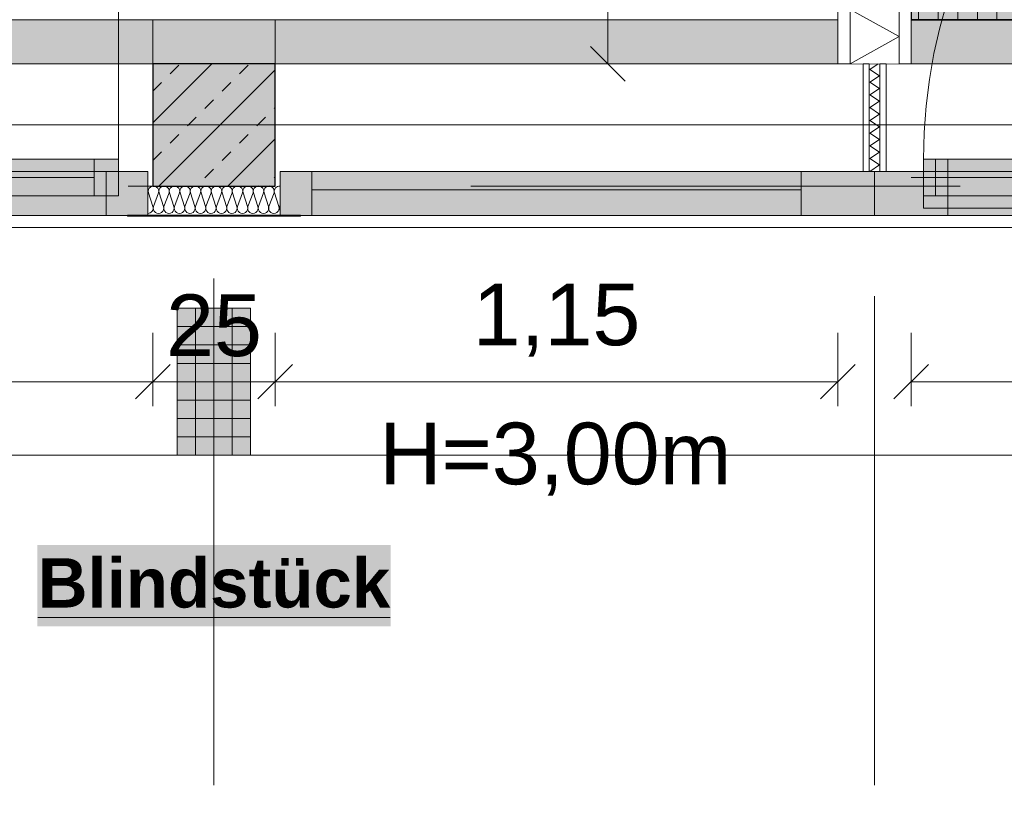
# Model space of a CAD drawing. Header units: metres. Extents: x -111 to 152, y -132 to 99.
# Tile 154 of 256: x -11.2 to -9.18, y -22.97 to -21.38. Entities that reach past the tile are written whole.
import ezdxf

# ---------------------------------------------------------------- set-up
doc = ezdxf.new("R2010")
doc.units = ezdxf.units.M
doc.header["$PDMODE"] = 1
doc.header["$PDSIZE"] = -2
for name, pattern in [('Achsen 01', [5.291531, 3.175, -1.058062, 0.352704, -0.705764]), ('gestrichelt - 01', [2, 1, -1]), ('ISO-07 Punktiert', [0.889, 0.127, -0.762]), ('Raster 01', [2, 1, -1]), ('VW-01 Strichlinie kurz', [2, 1, -1])]:
    doc.linetypes.add(name, pattern=pattern)
doc.layers.get('0').update_dxf_attribs({"lineweight": 25})
for name, color, linetype, lineweight, true_color in [('013_Beton und Stahlbetonarbeiten-000 Sichtbeton-333 Außenstütze', 5, 'Continuous', 5, 0x0000ff), ('013_Beton und Stahlbetonarbeiten-000 Sichtbeton-334 Außenwandöf', 5, 'Continuous', 5, 0x0000ff), ('014_Fassadenarbeiten-000 Aufsicht Betonfertigteile', 7, 'Continuous', 9, 0xc0c0c0), ('014_Fassadenarbeiten-330 mineralische Dämmung', 7, 'Continuous', 9, 0x666666), ('031_Metallbauarbeiten-350 Lamellendecke DS', 7, 'Continuous', 35, 0x666666), ('032_Metallarbeiten-Fenster', 7, 'Continuous', 13, 0x444444), ('039_Trockenbauarbeiten-340 Dämmung', 7, 'Continuous', 9, 0xc0c0c0), ('AV1-Achsen', 1, 'Achsen 01', 18, 0xff0000), ('AV1-Raster', 7, 'Raster 01', 9, 0xa6a6a6)]:
    doc.layers.add(name, color=color, linetype=linetype, lineweight=lineweight, true_color=true_color)
for name, color, linetype, lineweight in [('013_Beton und Stahlbetonarbeiten-000 Unterzüge', 7, 'ISO-07 Punktiert', 13), ('013_Beton und Stahlbetonarbeiten-330 Außenstützen', 7, 'Continuous', 25), ('014_Fassadenarbeiten-330 Betonfertigteile vertikal', 7, 'Continuous', 9), ('030_Sonnenschutzarbeiten-BLENDSCHUTZ', 7, 'Continuous', 5), ('031_Metallbauarbeiten-340 Innentüren _ Elemente', 7, 'Continuous', 9), ('039_Trockenbauarbeiten-340 Gipskarton', 7, 'Continuous', 9), ('039_Trockenbauarbeiten-alllg.', 7, 'Continuous', 9), ('_1.35m (3D)', 7, 'Continuous', 9), ('_EG (2D)', 7, 'Continuous', 9), ('_EG - DS (2D)', 7, 'Continuous', 9), ('_GRU (2D)', 7, 'Continuous', 9), ('Bemaßung-Bemaßung', 7, 'Continuous', 9), ('Keine', 7, 'Continuous', 9)]:
    doc.layers.add(name, color=color, linetype=linetype, lineweight=lineweight)
doc.layers.get('0').freeze()
doc.styles.add('Arial', font='arial.ttf')
doc.styles.add('Arial (bold)', font='arialbd.ttf')
doc.dimstyles.new('COE 50', dxfattribs={"dimtxt": 126.090495, "dimasz": 0.001414, "dimexe": 0.001, "dimexo": 0.01, "dimgap": 0.001, "dimtad": 1, "dimdec": 3, "dimtxsty": 'Arial', "dimblk": 'VW_SLASH-3', "dimblk1": 'VW_SLASH-3', "dimblk2": 'VW_SLASH-3', "dimcen": 0, "dimadec": 3, "dimazin": 0, "dimtfac": 0.8, "dimtdec": 3, "dimtix": 1, "dimtmove": 0, "dimatfit": 0, "dimldrblk": 'VW_SLASH-2', "dimfxl": 0.002, "dimfxlon": 1, "dimfrac": 2, "dimtolj": 1, "dimarcsym": 0})

# ---------------------------------------------------------------- blocks, each defined once
blk = doc.blocks.new('Group-2')
at = {"layer": 'AV1-Raster'}
for p, q in [((-10.8, -22.95), (-10.8, 1.35)), ((-9.45, -22.95), (-9.45, 1.35))]:
    blk.add_line(p, q, dxfattribs=at)
blk = doc.blocks.new('1.35m (3D)')
at = {"layer": 'AV1-Raster', "color": 7}
blk.add_blockref('Group-2', (0, 0), dxfattribs=at)
blk = doc.blocks.new('VW_SLASH-3')
at = {"color": 0, "linetype": 'ByBlock', "lineweight": -2, "transparency": 16777216}
blk.add_line((0, 0), (-1, 0), dxfattribs=at)
at = {"color": 0, "linetype": 'Continuous', "lineweight": 15, "transparency": 16777216, "flags": 128}
blk.add_lwpolyline([(0.5, 0.5), (-0.5, -0.5)], dxfattribs=at)
blk = doc.blocks.new('*D28')
at = {"layer": '030_Sonnenschutzarbeiten-BLENDSCHUTZ', "color": 0, "lineweight": -2}
for p, q in [((-13.375, -22.025), (-13.375, -22.175)), ((-10.925, -22.025), (-10.925, -22.175)), ((-10.9957, -22.125), (-13.3043, -22.125))]:
    blk.add_line(p, q, dxfattribs=at)
at = {"layer": 'Defpoints', "color": 0}
for p in [(-13.375, -21.385), (-10.925, -21.385), (-13.375, -22.125)]:
    blk.add_point(p, dxfattribs=at)
at = {"layer": '030_Sonnenschutzarbeiten-BLENDSCHUTZ', "color": 0, "lineweight": -2, "xscale": 0.070693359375, "yscale": 0.070693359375, "zscale": 0.070693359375, "rotation": 180}
blk.add_blockref('VW_SLASH-3', (-13.375, -22.125), dxfattribs=at)
at = {"layer": '030_Sonnenschutzarbeiten-BLENDSCHUTZ', "color": 0, "lineweight": -2, "xscale": 0.070693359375, "yscale": 0.070693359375, "zscale": 0.070693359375}
blk.add_blockref('VW_SLASH-3', (-10.925, -22.125), dxfattribs=at)
at = {"layer": '030_Sonnenschutzarbeiten-BLENDSCHUTZ', "color": 0, "lineweight": 13, "insert": (-12.15, -21.9992), "char_height": 0.12609, "attachment_point": 5, "style": 'Arial'}
blk.add_mtext('\\A1;2,45', dxfattribs=at)
blk = doc.blocks.new('VW_SLASH-2')
at = {"color": 0, "linetype": 'ByBlock', "lineweight": -2, "transparency": 16777216}
blk.add_line((0, 0), (-1, 0), dxfattribs=at)
at = {"color": 0, "linetype": 'Continuous', "lineweight": 15, "transparency": 16777216, "flags": 128}
blk.add_lwpolyline([(0.5, 0.5), (-0.5, -0.5)], dxfattribs=at)
blk = doc.blocks.new('*D29')
at = {"layer": '030_Sonnenschutzarbeiten-BLENDSCHUTZ', "color": 0, "lineweight": -2}
for p, q in [((-10.675, -22.025), (-10.675, -22.175)), ((-9.525, -22.025), (-9.525, -22.175)), ((-9.5957, -22.125), (-10.6043, -22.125))]:
    blk.add_line(p, q, dxfattribs=at)
at = {"layer": 'Defpoints', "color": 0}
for p in [(-10.675, -21.385), (-9.525, -21.385), (-10.675, -22.125)]:
    blk.add_point(p, dxfattribs=at)
at = {"layer": '030_Sonnenschutzarbeiten-BLENDSCHUTZ', "color": 0, "lineweight": -2, "xscale": 0.070693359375, "yscale": 0.070693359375, "zscale": 0.070693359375, "rotation": 180}
blk.add_blockref('VW_SLASH-3', (-10.675, -22.125), dxfattribs=at)
at = {"layer": '030_Sonnenschutzarbeiten-BLENDSCHUTZ', "color": 0, "lineweight": -2, "xscale": 0.070693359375, "yscale": 0.070693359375, "zscale": 0.070693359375}
blk.add_blockref('VW_SLASH-3', (-9.525, -22.125), dxfattribs=at)
at = {"layer": '030_Sonnenschutzarbeiten-BLENDSCHUTZ', "color": 0, "lineweight": 13, "insert": (-10.1, -21.9992), "char_height": 0.12609, "attachment_point": 5, "style": 'Arial'}
blk.add_mtext('\\A1;1,15', dxfattribs=at)
blk = doc.blocks.new('*D31')
at = {"layer": '030_Sonnenschutzarbeiten-BLENDSCHUTZ', "color": 0, "lineweight": -2}
for p, q in [((-9.375, -22.025), (-9.375, -22.175)), ((-8.225, -22.025), (-8.225, -22.175)), ((-9.3043, -22.125), (-8.2957, -22.125))]:
    blk.add_line(p, q, dxfattribs=at)
at = {"layer": 'Defpoints', "color": 0}
for p in [(-9.375, -21.36), (-8.225, -21.36), (-8.225, -22.125)]:
    blk.add_point(p, dxfattribs=at)
at = {"layer": '030_Sonnenschutzarbeiten-BLENDSCHUTZ', "color": 0, "lineweight": -2, "xscale": 0.070693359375, "yscale": 0.070693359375, "zscale": 0.070693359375, "rotation": 180}
blk.add_blockref('VW_SLASH-3', (-9.375, -22.125), dxfattribs=at)
at = {"layer": '030_Sonnenschutzarbeiten-BLENDSCHUTZ', "color": 0, "lineweight": -2, "xscale": 0.070693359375, "yscale": 0.070693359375, "zscale": 0.070693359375}
blk.add_blockref('VW_SLASH-3', (-8.225, -22.125), dxfattribs=at)
at = {"layer": '030_Sonnenschutzarbeiten-BLENDSCHUTZ', "color": 0, "lineweight": 13, "insert": (-8.8, -21.9992), "char_height": 0.12609, "attachment_point": 5, "style": 'Arial'}
blk.add_mtext('\\A1;1,15', dxfattribs=at)
blk = doc.blocks.new('*D55')
at = {"layer": '030_Sonnenschutzarbeiten-BLENDSCHUTZ', "color": 0, "lineweight": -2}
for p, q in [((-10.925, -22.025), (-10.925, -22.175)), ((-10.675, -22.025), (-10.675, -22.175)), ((-10.9957, -22.125), (-11.0664, -22.125)), ((-10.675, -22.125), (-10.925, -22.125)), ((-10.6043, -22.125), (-10.5336, -22.125))]:
    blk.add_line(p, q, dxfattribs=at)
at = {"layer": 'Defpoints', "color": 0}
for p in [(-10.925, -21.385), (-10.675, -21.385), (-10.925, -22.125)]:
    blk.add_point(p, dxfattribs=at)
at = {"layer": '030_Sonnenschutzarbeiten-BLENDSCHUTZ', "color": 0, "lineweight": -2, "xscale": 0.070693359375, "yscale": 0.070693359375, "zscale": 0.070693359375}
blk.add_blockref('VW_SLASH-3', (-10.925, -22.125), dxfattribs=at)
at = {"layer": '030_Sonnenschutzarbeiten-BLENDSCHUTZ', "color": 0, "lineweight": -2, "xscale": 0.070693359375, "yscale": 0.070693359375, "zscale": 0.070693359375, "rotation": 180}
blk.add_blockref('VW_SLASH-3', (-10.675, -22.125), dxfattribs=at)
at = {"layer": '030_Sonnenschutzarbeiten-BLENDSCHUTZ', "color": 0, "lineweight": 13, "insert": (-10.8, -22.0106), "char_height": 0.12609, "attachment_point": 5, "style": 'Arial'}
blk.add_mtext('\\A1;25', dxfattribs=at)
blk = doc.blocks.new('Group-135')
at = {"color": 255, "linetype": 'Continuous', "lineweight": 5}
blk.add_wipeout([(-9.4, -21.475), (-9.4, -16.2), (-9.5, -16.2), (-9.5, -21.475)], dxfattribs=at).dxf.layer = '039_Trockenbauarbeiten-340 Dämmung'
blk = doc.blocks.new('Group-136')
at = {"layer": '039_Trockenbauarbeiten-340 Dämmung', "transparency": 33554687, "flags": 128}
blk.add_lwpolyline([(-9.5, -21.475), (-9.4, -21.4196), (-9.5, -21.3642)], dxfattribs=at)
blk = doc.blocks.new('Group-137')
at = {"layer": '039_Trockenbauarbeiten-340 Dämmung'}
blk.add_blockref('Group-135', (0, 0), dxfattribs=at)
at = {"layer": '039_Trockenbauarbeiten-340 Dämmung', "transparency": 33554687}
blk.add_blockref('Group-136', (0, 0), dxfattribs=at)
blk = doc.blocks.new('*D439')
at = {"layer": 'Bemaßung-Bemaßung', "color": 0, "lineweight": -2}
for p, q in [((-16.2, -25.175), (-16.2, -25.325)), ((-10.8, -25.175), (-10.8, -25.325)), ((-10.8707, -25.275), (-16.1293, -25.275))]:
    blk.add_line(p, q, dxfattribs=at)
at = {"layer": 'Defpoints', "color": 0}
for p in [(-16.2, -21.6), (-10.8, -21.6), (-16.2, -25.275)]:
    blk.add_point(p, dxfattribs=at)
at = {"layer": 'Bemaßung-Bemaßung', "color": 0, "lineweight": -2, "xscale": 0.070693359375, "yscale": 0.070693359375, "zscale": 0.070693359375, "rotation": 180}
blk.add_blockref('VW_SLASH-3', (-16.2, -25.275), dxfattribs=at)
at = {"layer": 'Bemaßung-Bemaßung', "color": 0, "lineweight": -2, "xscale": 0.070693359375, "yscale": 0.070693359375, "zscale": 0.070693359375}
blk.add_blockref('VW_SLASH-3', (-10.8, -25.275), dxfattribs=at)
at = {"layer": 'Bemaßung-Bemaßung', "color": 0, "insert": (-13.5, -25.1492), "char_height": 0.12609, "attachment_point": 5, "style": 'Arial'}
blk.add_mtext('\\A1;5,40', dxfattribs=at)
blk = doc.blocks.new('*D440')
at = {"layer": 'Bemaßung-Bemaßung', "color": 0, "lineweight": -2}
for p, q in [((-10.8, -25.175), (-10.8, -25.325)), ((-5.4, -25.175), (-5.4, -25.325)), ((-5.4707, -25.275), (-10.7293, -25.275))]:
    blk.add_line(p, q, dxfattribs=at)
at = {"layer": 'Defpoints', "color": 0}
for p in [(-10.8, -21.6), (-5.4, -21.6), (-10.8, -25.275)]:
    blk.add_point(p, dxfattribs=at)
at = {"layer": 'Bemaßung-Bemaßung', "color": 0, "lineweight": -2, "xscale": 0.070693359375, "yscale": 0.070693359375, "zscale": 0.070693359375, "rotation": 180}
blk.add_blockref('VW_SLASH-3', (-10.8, -25.275), dxfattribs=at)
at = {"layer": 'Bemaßung-Bemaßung', "color": 0, "lineweight": -2, "xscale": 0.070693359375, "yscale": 0.070693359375, "zscale": 0.070693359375}
blk.add_blockref('VW_SLASH-3', (-5.4, -25.275), dxfattribs=at)
at = {"layer": 'Bemaßung-Bemaßung', "color": 0, "insert": (-8.1, -25.1492), "char_height": 0.12609, "attachment_point": 5, "style": 'Arial'}
blk.add_mtext('\\A1;5,40', dxfattribs=at)
blk = doc.blocks.new('*D467')
at = {"layer": 'Bemaßung-Bemaßung', "color": 0, "lineweight": -2}
for p, q in [((-13.425, -24.175), (-13.425, -24.325)), ((-10.875, -24.175), (-10.875, -24.325)), ((-10.9457, -24.275), (-13.3543, -24.275))]:
    blk.add_line(p, q, dxfattribs=at)
at = {"layer": 'Defpoints', "color": 0}
for p in [(-13.425, -22.275), (-10.875, -22.275), (-13.425, -24.275)]:
    blk.add_point(p, dxfattribs=at)
at = {"layer": 'Bemaßung-Bemaßung', "color": 0, "lineweight": -2, "xscale": 0.070693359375, "yscale": 0.070693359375, "zscale": 0.070693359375, "rotation": 180}
blk.add_blockref('VW_SLASH-3', (-13.425, -24.275), dxfattribs=at)
at = {"layer": 'Bemaßung-Bemaßung', "color": 0, "lineweight": -2, "xscale": 0.070693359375, "yscale": 0.070693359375, "zscale": 0.070693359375}
blk.add_blockref('VW_SLASH-3', (-10.875, -24.275), dxfattribs=at)
at = {"layer": 'Bemaßung-Bemaßung', "color": 0, "insert": (-12.15, -24.1492), "char_height": 0.12609, "attachment_point": 5, "style": 'Arial'}
blk.add_mtext('\\A1;2,55', dxfattribs=at)
blk = doc.blocks.new('*D468')
at = {"layer": 'Bemaßung-Bemaßung', "color": 0, "lineweight": -2}
for p, q in [((-10.875, -24.175), (-10.875, -24.325)), ((-10.725, -24.175), (-10.725, -24.325)), ((-10.9457, -24.275), (-11.0164, -24.275)), ((-10.725, -24.275), (-10.875, -24.275)), ((-10.6543, -24.275), (-10.5836, -24.275))]:
    blk.add_line(p, q, dxfattribs=at)
at = {"layer": 'Defpoints', "color": 0}
for p in [(-10.875, -22.275), (-10.725, -22.275), (-10.875, -24.275)]:
    blk.add_point(p, dxfattribs=at)
at = {"layer": 'Bemaßung-Bemaßung', "color": 0, "lineweight": -2, "xscale": 0.070693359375, "yscale": 0.070693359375, "zscale": 0.070693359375}
blk.add_blockref('VW_SLASH-3', (-10.875, -24.275), dxfattribs=at)
at = {"layer": 'Bemaßung-Bemaßung', "color": 0, "lineweight": -2, "xscale": 0.070693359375, "yscale": 0.070693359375, "zscale": 0.070693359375, "rotation": 180}
blk.add_blockref('VW_SLASH-3', (-10.725, -24.275), dxfattribs=at)
at = {"layer": 'Bemaßung-Bemaßung', "color": 0, "insert": (-10.8, -24.5931), "char_height": 0.12609, "attachment_point": 5, "style": 'Arial'}
blk.add_mtext('\\A1;15', dxfattribs=at)
blk = doc.blocks.new('*D469')
at = {"layer": 'Bemaßung-Bemaßung', "color": 0, "lineweight": -2}
for p, q in [((-10.725, -24.175), (-10.725, -24.325)), ((-8.175, -24.175), (-8.175, -24.325)), ((-8.2457, -24.275), (-10.6543, -24.275))]:
    blk.add_line(p, q, dxfattribs=at)
at = {"layer": 'Defpoints', "color": 0}
for p in [(-10.725, -22.275), (-8.175, -22.275), (-10.725, -24.275)]:
    blk.add_point(p, dxfattribs=at)
at = {"layer": 'Bemaßung-Bemaßung', "color": 0, "lineweight": -2, "xscale": 0.070693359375, "yscale": 0.070693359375, "zscale": 0.070693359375, "rotation": 180}
blk.add_blockref('VW_SLASH-3', (-10.725, -24.275), dxfattribs=at)
at = {"layer": 'Bemaßung-Bemaßung', "color": 0, "lineweight": -2, "xscale": 0.070693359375, "yscale": 0.070693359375, "zscale": 0.070693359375}
blk.add_blockref('VW_SLASH-3', (-8.175, -24.275), dxfattribs=at)
at = {"layer": 'Bemaßung-Bemaßung', "color": 0, "insert": (-9.45, -24.1492), "char_height": 0.12609, "attachment_point": 5, "style": 'Arial'}
blk.add_mtext('\\A1;2,55', dxfattribs=at)
blk = doc.blocks.new('*D560')
at = {"layer": 'Bemaßung-Bemaßung', "color": 0, "lineweight": -2}
for p, q in [((-13.375, -23.675), (-13.375, -23.825)), ((-10.925, -23.675), (-10.925, -23.825)), ((-10.9957, -23.775), (-13.3043, -23.775))]:
    blk.add_line(p, q, dxfattribs=at)
at = {"layer": 'Defpoints', "color": 0}
for p in [(-13.375, -21.475), (-10.925, -21.475), (-13.375, -23.775)]:
    blk.add_point(p, dxfattribs=at)
at = {"layer": 'Bemaßung-Bemaßung', "color": 0, "lineweight": -2, "xscale": 0.070693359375, "yscale": 0.070693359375, "zscale": 0.070693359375, "rotation": 180}
blk.add_blockref('VW_SLASH-3', (-13.375, -23.775), dxfattribs=at)
at = {"layer": 'Bemaßung-Bemaßung', "color": 0, "lineweight": -2, "xscale": 0.070693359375, "yscale": 0.070693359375, "zscale": 0.070693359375}
blk.add_blockref('VW_SLASH-3', (-10.925, -23.775), dxfattribs=at)
at = {"layer": 'Bemaßung-Bemaßung', "color": 0, "insert": (-12.15, -23.6492), "char_height": 0.12609, "attachment_point": 5, "style": 'Arial'}
blk.add_mtext('\\A1;2,45', dxfattribs=at)
blk = doc.blocks.new('*D561')
at = {"layer": 'Bemaßung-Bemaßung', "color": 0, "lineweight": -2}
for p, q in [((-10.925, -23.675), (-10.925, -23.825)), ((-10.675, -23.675), (-10.675, -23.825)), ((-10.9957, -23.775), (-11.0664, -23.775)), ((-10.675, -23.775), (-10.925, -23.775)), ((-10.6043, -23.775), (-10.5336, -23.775))]:
    blk.add_line(p, q, dxfattribs=at)
at = {"layer": 'Defpoints', "color": 0}
for p in [(-10.925, -21.475), (-10.675, -21.475), (-10.925, -23.775)]:
    blk.add_point(p, dxfattribs=at)
at = {"layer": 'Bemaßung-Bemaßung', "color": 0, "lineweight": -2, "xscale": 0.070693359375, "yscale": 0.070693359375, "zscale": 0.070693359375}
blk.add_blockref('VW_SLASH-3', (-10.925, -23.775), dxfattribs=at)
at = {"layer": 'Bemaßung-Bemaßung', "color": 0, "lineweight": -2, "xscale": 0.070693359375, "yscale": 0.070693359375, "zscale": 0.070693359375, "rotation": 180}
blk.add_blockref('VW_SLASH-3', (-10.675, -23.775), dxfattribs=at)
at = {"layer": 'Bemaßung-Bemaßung', "color": 0, "insert": (-10.8, -23.6606), "char_height": 0.12609, "attachment_point": 5, "style": 'Arial'}
blk.add_mtext('\\A1;25', dxfattribs=at)
blk = doc.blocks.new('*D562')
at = {"layer": 'Bemaßung-Bemaßung', "color": 0, "lineweight": -2}
for p, q in [((-10.675, -23.675), (-10.675, -23.825)), ((-8.225, -23.675), (-8.225, -23.825)), ((-8.2957, -23.775), (-10.6043, -23.775))]:
    blk.add_line(p, q, dxfattribs=at)
at = {"layer": 'Defpoints', "color": 0}
for p in [(-10.675, -21.475), (-8.225, -21.475), (-10.675, -23.775)]:
    blk.add_point(p, dxfattribs=at)
at = {"layer": 'Bemaßung-Bemaßung', "color": 0, "lineweight": -2, "xscale": 0.070693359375, "yscale": 0.070693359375, "zscale": 0.070693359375, "rotation": 180}
blk.add_blockref('VW_SLASH-3', (-10.675, -23.775), dxfattribs=at)
at = {"layer": 'Bemaßung-Bemaßung', "color": 0, "lineweight": -2, "xscale": 0.070693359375, "yscale": 0.070693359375, "zscale": 0.070693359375}
blk.add_blockref('VW_SLASH-3', (-8.225, -23.775), dxfattribs=at)
at = {"layer": 'Bemaßung-Bemaßung', "color": 0, "insert": (-9.45, -23.6492), "char_height": 0.12609, "attachment_point": 5, "style": 'Arial'}
blk.add_mtext('\\A1;2,45', dxfattribs=at)
blk = doc.blocks.new('Group-305')
at = {"layer": '032_Metallarbeiten-Fenster', "linetype": 'Continuous', "lineweight": 0}
for points in [[(-8.3, -21.67), (-8.3, -21.77), (-9.35, -21.77), (-9.35, -21.67)], [(-9.3, -21.745), (-9.35, -21.745), (-9.35, -21.67), (-9.3, -21.67)], [(-8.3, -21.67), (-9.3255, -21.67), (-9.3255, -21.745), (-8.3, -21.745)], [(-10.665, -21.785), (-10.6, -21.785), (-10.6, -21.695), (-10.665, -21.695)], [(-9.6, -21.785), (-10.6, -21.785), (-10.6, -21.695), (-9.6, -21.695)], [(-9.45, -21.785), (-9.6, -21.785), (-9.6, -21.695), (-9.45, -21.695)], [(-9.45, -21.785), (-9.3, -21.785), (-9.3, -21.695), (-9.45, -21.695)], [(-9.3, -21.785), (-8.3, -21.785), (-8.3, -21.695), (-9.3, -21.695)]]:
    blk.add_hatch(color=7, dxfattribs=at).paths.add_polyline_path(points)
at = {"layer": '032_Metallarbeiten-Fenster', "color": 7, "lineweight": 18}
for p, q in [((-8.3, -21.7075), (-9.375, -21.7075)), ((-9.3, -21.7075), (-8.3, -21.7075)), ((-10.6, -21.7325), (-9.6, -21.7325))]:
    blk.add_line(p, q, dxfattribs=at)
at = {"layer": '032_Metallarbeiten-Fenster', "color": 7, "linetype": 'gestrichelt - 01', "lineweight": 18, "transparency": 33554687, "flags": 128}
blk.add_lwpolyline([(-8.25, -21.67), (-8.25, -20.57, 0.414214), (-9.35, -21.67)], format="xyb", dxfattribs=at)
at = {"layer": '032_Metallarbeiten-Fenster', "color": 7, "lineweight": 18, "flags": 128}
for points in [[(-8.3, -21.67), (-8.3, -21.77), (-9.35, -21.77), (-9.35, -21.67)], [(-9.3, -21.745), (-9.35, -21.745), (-9.35, -21.67), (-9.3, -21.67)], [(-8.3, -21.67), (-9.3255, -21.67), (-9.3255, -21.745), (-8.3, -21.745)], [(-10.665, -21.785), (-10.6, -21.785), (-10.6, -21.695), (-10.665, -21.695)], [(-9.6, -21.785), (-10.6, -21.785), (-10.6, -21.695), (-9.6, -21.695)], [(-9.45, -21.785), (-9.6, -21.785), (-9.6, -21.695), (-9.45, -21.695)], [(-9.45, -21.785), (-9.3, -21.785), (-9.3, -21.695), (-9.45, -21.695)], [(-9.3, -21.785), (-8.3, -21.785), (-8.3, -21.695), (-9.3, -21.695)]]:
    blk.add_lwpolyline(points, close=True, dxfattribs=at)
blk = doc.blocks.new('Group-376')
at = {"layer": '032_Metallarbeiten-Fenster', "linetype": 'Continuous', "lineweight": 0}
for points in [[(-11.045, -21.745), (-12.075, -21.745), (-12.075, -21.67), (-11.045, -21.67)], [(-10.995, -21.745), (-11.045, -21.745), (-11.045, -21.67), (-10.995, -21.67)], [(-11.02, -21.695), (-11.02, -21.785), (-13.28, -21.785), (-13.28, -21.695)], [(-10.935, -21.785), (-11.02, -21.785), (-11.02, -21.695), (-10.935, -21.695)]]:
    blk.add_hatch(color=7, dxfattribs=at).paths.add_polyline_path(points)
at = {"layer": '032_Metallarbeiten-Fenster', "color": 7, "linetype": 'gestrichelt - 01', "lineweight": 18, "transparency": 33554687}
blk.add_line((-10.995, -21.67), (-10.995, -20.54), dxfattribs=at)
at = {"layer": '032_Metallarbeiten-Fenster', "color": 7, "lineweight": 18}
blk.add_line((-11.045, -21.7075), (-12.075, -21.7075), dxfattribs=at)
at = {"layer": '032_Metallarbeiten-Fenster', "color": 7, "lineweight": 18, "flags": 128}
for points in [[(-11.045, -21.745), (-12.075, -21.745), (-12.075, -21.67), (-11.045, -21.67)], [(-10.995, -21.745), (-11.045, -21.745), (-11.045, -21.67), (-10.995, -21.67)], [(-11.02, -21.695), (-11.02, -21.785), (-13.28, -21.785), (-13.28, -21.695)], [(-10.935, -21.785), (-11.02, -21.785), (-11.02, -21.695), (-10.935, -21.695)]]:
    blk.add_lwpolyline(points, close=True, dxfattribs=at)
at = {"layer": '032_Metallarbeiten-Fenster', "color": 7, "linetype": 'gestrichelt - 01', "lineweight": 18, "transparency": 33554687}
blk.add_arc((-10.995, -21.67), 1.13, 90.0004, 180, dxfattribs=at)
blk = doc.blocks.new('Group-378')
at = {"layer": '014_Fassadenarbeiten-330 mineralische Dämmung', "transparency": 33554687, "flags": 128}
for points in [[(15.3239, -23.284, 0.513088), (15.3342, -23.27), (15.3252, -23.242, -1.372995), (15.3456, -23.242), (15.3353, -23.27, 1.372583), (15.3557, -23.27), (15.3467, -23.242, -1.372995), (15.3671, -23.242), (15.3567, -23.27, 1.372583), (15.3771, -23.27)], [(15.3353, -23.27, 1.372583), (15.3557, -23.27), (15.3467, -23.242, -1.372995), (15.3671, -23.242), (15.3567, -23.27, 1.372583), (15.3771, -23.27), (15.3681, -23.242, -1.372995), (15.3885, -23.242), (15.3782, -23.27, 1.372583), (15.3986, -23.27), (15.3896, -23.242, -1.372995), (15.41, -23.242), (15.3996, -23.27, 1.372583), (15.42, -23.27), (15.411, -23.242, -1.372995), (15.4314, -23.242), (15.4211, -23.27, 1.372583), (15.4415, -23.27), (15.4325, -23.242, -1.372995), (15.4529, -23.242), (15.4425, -23.27, 1.372583), (15.4629, -23.27), (15.4539, -23.242, -1.372995), (15.4743, -23.242), (15.464, -23.27, 1.372583), (15.4844, -23.27), (15.4754, -23.242, -1.372995), (15.4958, -23.242), (15.4854, -23.27, 1.372583), (15.5058, -23.27), (15.4968, -23.242, -1.372995), (15.5172, -23.242), (15.5069, -23.27, 1.372583), (15.5273, -23.27), (15.5183, -23.242, -1.372995), (15.5387, -23.242), (15.5283, -23.27, 1.372583), (15.5487, -23.27), (15.5397, -23.242, -1.372995), (15.5601, -23.242), (15.5498, -23.27, 1.372583), (15.5702, -23.27), (15.5612, -23.242, -1.372995), (15.5816, -23.242)], [(15.5283, -23.27, 0.324435), (15.5322, -23.282, 0.324435), (15.5448, -23.282, 0.324435), (15.5487, -23.27), (15.5397, -23.242, -0.324488), (15.5436, -23.23, -0.324488), (15.5562, -23.23, -0.324488), (15.5601, -23.242), (15.5498, -23.27, 0.324435), (15.5537, -23.282, 0.324435), (15.5663, -23.282, 0.324435), (15.5702, -23.27), (15.5612, -23.242, -0.324488), (15.5651, -23.23, -0.324488), (15.5777, -23.23, -0.324488), (15.5816, -23.242), (15.5712, -23.27, 0.324435), (15.5751, -23.282, 0.324435), (15.5877, -23.282, 0.324435), (15.5916, -23.27), (15.5826, -23.242, -0.540253), (15.5939, -23.228)], [(15.5939, -23.2791, -0.225321), (15.5927, -23.27), (15.5939, -23.2667)]]:
    blk.add_lwpolyline(points, format="xyb", dxfattribs=at)
blk = doc.blocks.new('Group-382')
at = {"layer": '014_Fassadenarbeiten-330 mineralische Dämmung', "transparency": 33554687}
blk.add_blockref('Group-378', (0, 0), dxfattribs=at)
blk = doc.blocks.new('Parametric Object-48')
at = {"layer": '014_Fassadenarbeiten-330 mineralische Dämmung', "color": 7, "transparency": 33554687}
blk.add_blockref('Group-382', (0, 0), dxfattribs=at)
at = {"layer": '014_Fassadenarbeiten-330 mineralische Dämmung', "color": 0, "flags": 1}
for tag in ['IFC_UUID', 'instanceID', 'prm0_name', 'prm0_type', 'prm0_value', 'prm1_name', 'prm1_type', 'prm1_value', 'prm2_name', 'prm2_type', 'prm2_value', 'prm3_name', 'prm3_type', 'prm3_value', 'prm4_name', 'prm4_type', 'prm4_value', 'prm5_name', 'prm5_type', 'prm5_value', 'prm6_name', 'prm6_type', 'prm6_value']:
    blk.add_attdef(tag, (-10.935, -21.7835), '', height=0.00018, dxfattribs=at)
blk = doc.blocks.new('*D1649')
at = {"layer": '031_Metallbauarbeiten-340 Innentüren _ Elemente', "color": 0, "linetype": 'Continuous', "lineweight": -2, "transparency": 33554687}
for p, q in [((-9.895, -16.225), (-10.045, -16.225)), ((-9.995, -21.4043), (-9.995, -16.2957)), ((-9.895, -21.475), (-10.045, -21.475))]:
    blk.add_line(p, q, dxfattribs=at)
at = {"layer": 'Defpoints', "color": 0, "transparency": 33554687}
for p in [(-9.995, -16.225), (-9.525, -16.225), (-9.525, -21.475)]:
    blk.add_point(p, dxfattribs=at)
at = {"layer": '031_Metallbauarbeiten-340 Innentüren _ Elemente', "color": 0, "lineweight": -2, "xscale": 0.070693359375, "yscale": 0.070693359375, "zscale": 0.070693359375}
for p, rotation in [((-9.995, -16.225), 90), ((-9.995, -21.475), 270)]:
    blk.add_blockref('VW_SLASH-3', p, dxfattribs=dict(at, rotation=rotation))
at = {"layer": '031_Metallbauarbeiten-340 Innentüren _ Elemente', "color": 0, "lineweight": 25, "transparency": 33554687, "insert": (-10.1056, -18.85), "char_height": 0.10087, "attachment_point": 5, "rotation": 90, "style": 'Arial'}
blk.add_mtext('\\A1;5,25', dxfattribs=at)
blk = doc.blocks.new('Group-633')
at = {"layer": '039_Trockenbauarbeiten-340 Dämmung', "transparency": 33554687, "flags": 128}
blk.add_lwpolyline([(-9.46, -21.695), (-9.44, -21.682), (-9.46, -21.6689), (-9.44, -21.6559), (-9.46, -21.6429), (-9.44, -21.6299), (-9.46, -21.6168), (-9.44, -21.6038), (-9.46, -21.5908), (-9.44, -21.5778), (-9.46, -21.5647), (-9.44, -21.5517), (-9.46, -21.5387), (-9.44, -21.5256), (-9.46, -21.5126), (-9.44, -21.4996), (-9.46, -21.4866), (-9.4423, -21.475)], dxfattribs=at)
blk = doc.blocks.new('Group-634')
at = {"layer": '039_Trockenbauarbeiten-340 Dämmung', "transparency": 33554687}
blk.add_blockref('Group-633', (0, 0), dxfattribs=at)
blk = doc.blocks.new('Group-711')
at = {"layer": 'AV1-Achsen'}
blk.add_line((-10.8, -26.5), (-10.8, 4.9), dxfattribs=at)
blk = doc.blocks.new('Group-719')
at = {"layer": 'AV1-Achsen'}
blk.add_line((-43.35, -21.6), (4.2, -21.6), dxfattribs=at)
blk = doc.blocks.new('GRU (2D)')
at = {"layer": 'AV1-Achsen', "color": 7}
for name in ['Group-711', 'Group-719']:
    blk.add_blockref(name, (0, 0), dxfattribs=at)
blk = doc.blocks.new('EG - DS (2D)')
at = {"layer": '030_Sonnenschutzarbeiten-BLENDSCHUTZ', "linetype": 'Continuous', "lineweight": 0, "transparency": 33554610}
for color, points in [(161, [(-13.375, -21.475), (-10.925, -21.475), (-10.925, -21.385), (-13.375, -21.385)]), (30, [(-10.925, -21.385), (-10.675, -21.385), (-10.675, -21.475), (-10.925, -21.475)]), (161, [(-10.675, -21.385), (-10.675, -21.475), (-9.525, -21.475), (-9.525, -21.385)]), (161, [(-8.225, -21.475), (-8.225, -21.385), (-9.375, -21.385), (-9.375, -21.475)])]:
    blk.add_hatch(color=color, dxfattribs=at).paths.add_polyline_path(points)
at = {"layer": '031_Metallbauarbeiten-350 Lamellendecke DS', "linetype": 'Continuous', "lineweight": 0, "transparency": 33554508}
blk.add_hatch(color=254, dxfattribs=at).paths.add_polyline_path([(-9.375, -16.2246), (-5.525, -16.2246), (-5.525, -21.385), (-9.375, -21.385)])
at = {"layer": '031_Metallbauarbeiten-350 Lamellendecke DS', "linetype": 'Continuous', "lineweight": 9, "transparency": 33554508}
h = blk.add_hatch(dxfattribs=at)
h.set_pattern_fill('Lamellendecke', color=252, style=0, pattern_type=2)
h.set_pattern_definition([(90, (0, 0), (0.04, 0), [])])
h.paths.add_polyline_path([(-9.375, -16.2246), (-5.525, -16.2246), (-5.525, -21.385), (-9.375, -21.385)])
at = {"layer": '030_Sonnenschutzarbeiten-BLENDSCHUTZ', "color": 251, "lineweight": 13, "flags": 128}
for points in [[(-13.375, -21.475), (-10.925, -21.475), (-10.925, -21.385), (-13.375, -21.385)], [(-10.925, -21.385), (-10.675, -21.385), (-10.675, -21.475), (-10.925, -21.475)], [(-10.675, -21.385), (-10.675, -21.475), (-9.525, -21.475), (-9.525, -21.385)], [(-8.225, -21.475), (-8.225, -21.385), (-9.375, -21.385), (-9.375, -21.475)]]:
    blk.add_lwpolyline(points, close=True, dxfattribs=at)
at = {"layer": '030_Sonnenschutzarbeiten-BLENDSCHUTZ', "color": 30, "transparency": 33554610}
blk.add_solid([(-11.1611, -22.6254), (-10.4389, -22.6254), (-11.1611, -22.4589), (-10.4389, -22.4589)], dxfattribs=at)
blk.add_solid([(-11.1611, -22.6254), (-10.4389, -22.6254), (-11.1611, -22.4589), (-10.4389, -22.4589)], dxfattribs=at)
at = {"layer": '031_Metallbauarbeiten-350 Lamellendecke DS', "flags": 128}
blk.add_lwpolyline([(-9.375, -16.2246), (-5.525, -16.2246), (-5.525, -21.385), (-9.375, -21.385)], close=True, dxfattribs=at)
at = {"layer": '030_Sonnenschutzarbeiten-BLENDSCHUTZ', "color": 7, "insert": (-10.4621, -22.2087), "char_height": 0.12609, "attachment_point": 1, "line_spacing_factor": 0.969122, "style": 'Arial'}
blk.add_mtext('H=3,00m', dxfattribs=at)
at = {"layer": '030_Sonnenschutzarbeiten-BLENDSCHUTZ', "color": 7, "insert": (-10.8, -22.4858), "char_height": 0.100872, "width": 0.722129, "attachment_point": 2, "line_spacing_factor": 0.969122, "style": 'Arial (bold)'}
blk.add_mtext('{\\LB}{\\Llindstück }', dxfattribs=at)
at = {"layer": '030_Sonnenschutzarbeiten-BLENDSCHUTZ', "color": 7, "lineweight": 13}
for base, p1, p2, text, picture, middle in [((-8.225, -22.125), (-9.375, -21.36), (-8.225, -21.36), '1,15', '*D31', (-8.8, -21.9992)), ((-13.375, -22.125), (-10.925, -21.385), (-13.375, -21.385), '2,45', '*D28', (-12.15, -21.9992)), ((-10.675, -22.125), (-9.525, -21.385), (-10.675, -21.385), '1,15', '*D29', (-10.1, -21.9992))]:
    dim = blk.add_linear_dim(base=base, p1=p1, p2=p2, text=text, dimstyle='COE 50', override={"dimtxt": 0.12609, "dimasz": 0.070693, "dimexe": 0.05, "dimgap": 0.05, "dimpost": '<>', "dimtxsty": 'Arial', "dimtmove": 2, "dimfxl": 0.1}, dxfattribs=at)
    dim.commit()
    dim.dimension.update_dxf_attribs({"geometry": picture, "text_midpoint": middle})
at = {"layer": '030_Sonnenschutzarbeiten-BLENDSCHUTZ', "color": 251, "lineweight": 13}
dim = blk.add_linear_dim(base=(-10.925, -22.125), p1=(-10.675, -21.385), p2=(-10.925, -21.385), text='25', dimstyle='COE 50', override={"dimtxt": 0.12609, "dimasz": 0.070693, "dimexe": 0.05, "dimgap": 0.05, "dimpost": '<>', "dimtxsty": 'Arial', "dimtmove": 2, "dimfxl": 0.1}, dxfattribs=at)
dim.commit()
dim.dimension.update_dxf_attribs({"geometry": '*D55', "text_midpoint": (-10.8, -22.0106)})
blk = doc.blocks.new('EG (2D)')
at = {"layer": '013_Beton und Stahlbetonarbeiten-330 Außenstützen', "linetype": 'Continuous', "lineweight": 0, "true_color": 0xc0c0c0}
blk.add_hatch(color=9, dxfattribs=at).paths.add_polyline_path([(-10.675, -21.475), (-10.925, -21.475), (-10.925, -21.725), (-10.675, -21.725)])
at = {"layer": '013_Beton und Stahlbetonarbeiten-330 Außenstützen', "linetype": 'Continuous', "lineweight": 13}
h = blk.add_hatch(dxfattribs=at)
h.set_pattern_fill('Stahlbeton', color=251, style=0, pattern_type=2)
h.set_pattern_definition([(45, (0, 0), (0.07071068, -0.07071068), [0.025, -0.025])])
h.paths.add_polyline_path([(-10.675, -21.475), (-10.925, -21.475), (-10.925, -21.725), (-10.675, -21.725)])
h = blk.add_hatch(dxfattribs=at)
h.set_pattern_fill('Stahlbeton-1', color=251, style=0, pattern_type=2)
h.set_pattern_definition([(-135, (0.03106, -0.03313), (0.07071068, -0.07071068), [])])
h.paths.add_polyline_path([(-10.675, -21.475), (-10.925, -21.475), (-10.925, -21.725), (-10.675, -21.725)])
at = {"layer": '014_Fassadenarbeiten-330 Betonfertigteile vertikal', "linetype": 'Continuous', "lineweight": 0}
blk.add_hatch(color=9, dxfattribs=at).paths.add_polyline_path([(-10.725, -21.975), (-10.875, -21.975), (-10.875, -22.275), (-10.725, -22.275)])
at = {"layer": '014_Fassadenarbeiten-330 Betonfertigteile vertikal', "linetype": 'Continuous', "lineweight": 9}
h = blk.add_hatch(dxfattribs=at)
h.set_pattern_fill('Stahlbetonfertigteil', color=8, style=0, pattern_type=2)
h.set_pattern_definition([(-90, (0, 0), (0.0375, 0), [])])
h.paths.add_polyline_path([(-10.725, -21.975), (-10.875, -21.975), (-10.875, -22.275), (-10.725, -22.275)])
at = {"layer": '014_Fassadenarbeiten-330 Betonfertigteile vertikal', "linetype": 'Continuous', "lineweight": 13}
h = blk.add_hatch(dxfattribs=at)
h.set_pattern_fill('Stahlbetonfertigteil-1', color=8, style=0, pattern_type=2)
h.set_pattern_definition([(0, (0, 0), (2e-18, -0.0375), [])])
h.paths.add_polyline_path([(-10.725, -21.975), (-10.875, -21.975), (-10.875, -22.275), (-10.725, -22.275)])
at = {"layer": '032_Metallarbeiten-Fenster', "linetype": 'Continuous', "lineweight": 0, "transparency": 33554687}
blk.add_hatch(color=181, dxfattribs=at).paths.add_polyline_path([(-10.9769, -21.7843), (-10.6231, -21.7843), (-10.6231, -21.7863), (-10.9769, -21.7863)])
at = {"layer": '013_Beton und Stahlbetonarbeiten-000 Sichtbeton-333 Außenstütze', "color": 30}
blk.add_solid([(-10.925, -21.475), (-10.675, -21.475), (-10.875, -21.525), (-10.725, -21.525)], dxfattribs=at)
at = {"layer": '013_Beton und Stahlbetonarbeiten-000 Sichtbeton-334 Außenwandöf', "color": 30}
for points in [[(-10.925, -21.725), (-10.925, -21.475), (-10.875, -21.725), (-10.875, -21.525)], [(-10.725, -21.725), (-10.725, -21.525), (-10.675, -21.725), (-10.675, -21.475)]]:
    blk.add_solid(points, dxfattribs=at)
at = {"layer": '013_Beton und Stahlbetonarbeiten-000 Unterzüge', "linetype": 'VW-01 Strichlinie kurz', "flags": 128}
for points in [[(-13.375, -21.725), (-13.375, -21.475), (-10.925, -21.475), (-10.925, -21.725)], [(-10.675, -21.725), (-10.675, -21.475), (-8.225, -21.475), (-8.225, -21.725)]]:
    blk.add_lwpolyline(points, close=True, dxfattribs=at)
at = {"layer": '013_Beton und Stahlbetonarbeiten-330 Außenstützen', "flags": 128}
blk.add_lwpolyline([(-10.675, -21.475), (-10.925, -21.475), (-10.925, -21.725), (-10.675, -21.725)], close=True, dxfattribs=at)
at = {"layer": '014_Fassadenarbeiten-000 Aufsicht Betonfertigteile', "flags": 128}
blk.add_lwpolyline([(-39.455, -21.905), (-39.124, -21.905), (-39.124, -21.81), (-22.976, -21.81), (-22.976, -21.905), (-18.9, -21.905), (-18.9, -21.81), (-0.026, -21.81), (-0.026, -21.905), (0.305, -21.905), (0.675, -22.275), (-39.825, -22.275)], close=True, dxfattribs=at)
at = {"layer": '014_Fassadenarbeiten-330 Betonfertigteile vertikal', "flags": 128}
blk.add_lwpolyline([(-10.725, -21.975), (-10.875, -21.975), (-10.875, -22.275), (-10.725, -22.275)], close=True, dxfattribs=at)
at = {"layer": '032_Metallarbeiten-Fenster', "color": 7, "linetype": 'Continuous', "lineweight": 9, "transparency": 33554687, "flags": 128}
blk.add_lwpolyline([(-10.9769, -21.7843), (-10.6231, -21.7843), (-10.6231, -21.7863), (-10.9769, -21.7863)], close=True, dxfattribs=at)
at = {"layer": '039_Trockenbauarbeiten-alllg.'}
for p, q in [((-13.375, -21.6), (-10.925, -21.6)), ((-10.675, -21.6), (-8.225, -21.6))]:
    blk.add_line(p, q, dxfattribs=at)
at = {"layer": 'Keine', "color": 9, "linetype": 'Continuous', "lineweight": 13, "flags": 128}
blk.add_lwpolyline([(-39.825, 0.675), (0.675, 0.675), (0.675, -22.275), (-39.825, -22.275)], close=True, dxfattribs=at)
at = {"layer": '014_Fassadenarbeiten-330 mineralische Dämmung'}
blk.add_blockref('Parametric Object-48', (-26.2589, 1.503), dxfattribs=at)
at = {"layer": '032_Metallarbeiten-Fenster', "color": 7}
blk.add_blockref('Group-376', (0, 0), dxfattribs=at)
at = {"layer": 'Bemaßung-Bemaßung'}
for base, p1, p2, text, override, picture, middle in [((-13.375, -23.775), (-10.925, -21.475), (-13.375, -21.475), '2,45', {"dimtxt": 0.12609, "dimasz": 0.070693, "dimexe": 0.05, "dimgap": 0.05, "dimpost": '<>', "dimtxsty": 'Arial', "dimtmove": 2, "dimfxl": 0.1}, '*D560', (-12.15, -23.6492)), ((-10.925, -23.775), (-10.675, -21.475), (-10.925, -21.475), '25', {"dimtxt": 0.12609, "dimasz": 0.070693, "dimexe": 0.05, "dimgap": 0.05, "dimpost": '<>', "dimtxsty": 'Arial', "dimtmove": 2, "dimfxl": 0.1}, '*D561', (-10.8, -23.6606)), ((-13.425, -24.275), (-10.875, -22.275), (-13.425, -22.275), '2,55', {"dimtxt": 0.12609, "dimasz": 0.070693, "dimexe": 0.05, "dimgap": 0.05, "dimpost": '<>', "dimtxsty": 'Arial', "dimtmove": 2, "dimfxl": 0.1}, '*D467', (-12.15, -24.1492)), ((-10.875, -24.275), (-10.725, -22.275), (-10.875, -22.275), '15', {"dimtxt": 0.12609, "dimasz": 0.070693, "dimexe": 0.05, "dimgap": 0.05, "dimpost": '<>', "dimtxsty": 'Arial', "dimtix": 0, "dimtmove": 2, "dimfxl": 0.1}, '*D468', (-10.8, -24.5931)), ((-10.725, -24.275), (-8.175, -22.275), (-10.725, -22.275), '2,55', {"dimtxt": 0.12609, "dimasz": 0.070693, "dimexe": 0.05, "dimgap": 0.05, "dimpost": '<>', "dimtxsty": 'Arial', "dimtmove": 2, "dimfxl": 0.1}, '*D469', (-9.45, -24.1492))]:
    dim = blk.add_linear_dim(base=base, p1=p1, p2=p2, text=text, dimstyle='COE 50', override=override, dxfattribs=at)
    dim.commit()
    dim.dimension.update_dxf_attribs({"geometry": picture, "text_midpoint": middle})
at = {"layer": 'Bemaßung-Bemaßung', "color": 1}
for base, p1, p2, picture, middle in [((-16.2, -25.275), (-10.8, -21.6), (-16.2, -21.6), '*D439', (-13.5, -25.1492)), ((-10.8, -25.275), (-5.4, -21.6), (-10.8, -21.6), '*D440', (-8.1, -25.1492))]:
    dim = blk.add_linear_dim(base=base, p1=p1, p2=p2, text='5,40', dimstyle='COE 50', override={"dimtxt": 0.12609, "dimasz": 0.070693, "dimexe": 0.05, "dimgap": 0.05, "dimpost": '<>', "dimtxsty": 'Arial', "dimtmove": 2, "dimfxl": 0.1}, dxfattribs=at)
    dim.commit()
    dim.dimension.update_dxf_attribs({"geometry": picture, "text_midpoint": middle})
at = {"color": 255}
blk.add_wipeout([(-9.4, -21.475), (-9.4, -16.2), (-9.5, -16.2), (-9.5, -21.475)], dxfattribs=at).dxf.layer = '039_Trockenbauarbeiten-340 Dämmung'
at = {"layer": '039_Trockenbauarbeiten-340 Dämmung', "flags": 128}
blk.add_lwpolyline([(-9.4, -21.475), (-9.4, -16.2), (-9.5, -16.2), (-9.5, -21.475)], close=True, dxfattribs=at)
at = {"layer": '039_Trockenbauarbeiten-340 Dämmung', "color": 7, "transparency": 33554687}
blk.add_blockref('Group-137', (0, 0), dxfattribs=at)
at = {"color": 255}
for points in [[(-9.5, -16.2), (-9.525, -16.2), (-9.525, -21.475), (-9.5, -21.475)], [(-9.375, -16.2), (-9.4, -16.2), (-9.4, -21.475), (-9.375, -21.475)]]:
    blk.add_wipeout(points, dxfattribs=at).dxf.layer = '039_Trockenbauarbeiten-340 Gipskarton'
at = {"layer": '039_Trockenbauarbeiten-340 Gipskarton', "flags": 128}
for points in [[(-9.5, -16.2), (-9.525, -16.2), (-9.525, -21.475), (-9.5, -21.475)], [(-9.375, -16.2), (-9.4, -16.2), (-9.4, -21.475), (-9.375, -21.475)]]:
    blk.add_lwpolyline(points, close=True, dxfattribs=at)
at = {"layer": '032_Metallarbeiten-Fenster', "color": 7}
blk.add_blockref('Group-305', (0, 0), dxfattribs=at)
at = {"layer": '031_Metallbauarbeiten-340 Innentüren _ Elemente', "color": 7, "linetype": 'Continuous', "lineweight": 25, "transparency": 33554687}
dim = blk.add_linear_dim(base=(-9.995, -16.225), p1=(-9.525, -21.475), p2=(-9.525, -16.225), angle=270, text='5,25', dimstyle='COE 50', override={"dimtxt": 0.100872, "dimasz": 0.070693, "dimexe": 0.05, "dimgap": 0.05, "dimpost": '<>', "dimtxsty": 'Arial', "dimtmove": 2, "dimfxl": 0.1}, dxfattribs=at)
dim.commit()
dim.dimension.update_dxf_attribs({"geometry": '*D1649', "text_midpoint": (-10.1056, -18.85)})
at = {"layer": 'Bemaßung-Bemaßung'}
dim = blk.add_linear_dim(base=(-10.675, -23.775), p1=(-8.225, -21.475), p2=(-10.675, -21.475), text='2,45', dimstyle='COE 50', override={"dimtxt": 0.12609, "dimasz": 0.070693, "dimexe": 0.05, "dimgap": 0.05, "dimpost": '<>', "dimtxsty": 'Arial', "dimtmove": 2, "dimfxl": 0.1}, dxfattribs=at)
dim.commit()
dim.dimension.update_dxf_attribs({"geometry": '*D562', "text_midpoint": (-9.45, -23.6492)})
at = {"color": 255}
for points in [[(-9.4735, -21.475), (-9.461, -21.475), (-9.461, -21.695), (-9.4735, -21.695)], [(-9.439, -21.475), (-9.4265, -21.475), (-9.4265, -21.695), (-9.439, -21.695)]]:
    blk.add_wipeout(points, dxfattribs=at).dxf.layer = '039_Trockenbauarbeiten-340 Gipskarton'
at = {"layer": '039_Trockenbauarbeiten-340 Gipskarton', "flags": 128}
for points in [[(-9.4735, -21.475), (-9.461, -21.475), (-9.461, -21.695), (-9.4735, -21.695)], [(-9.439, -21.475), (-9.4265, -21.475), (-9.4265, -21.695), (-9.439, -21.695)]]:
    blk.add_lwpolyline(points, close=True, dxfattribs=at)
at = {"layer": '039_Trockenbauarbeiten-340 Dämmung', "color": 7, "transparency": 33554687}
blk.add_blockref('Group-634', (0, 0), dxfattribs=at)

msp = doc.modelspace()

# ---------------------------------------------------------------- block references
at = {"layer": '_1.35m (3D)'}
msp.add_blockref('1.35m (3D)', (0, 0), dxfattribs=at)

# ---------------------------------------------------------------- next in the draw order: block references
at = {"layer": '_EG - DS (2D)'}
msp.add_blockref('EG - DS (2D)', (0, 0), dxfattribs=at)

# ---------------------------------------------------------------- next in the draw order: block references
at = {"layer": '_EG (2D)'}
msp.add_blockref('EG (2D)', (0, 0), dxfattribs=at)

# ---------------------------------------------------------------- next in the draw order: block references
at = {"layer": '_GRU (2D)'}
msp.add_blockref('GRU (2D)', (0, 0), dxfattribs=at)

doc.saveas('drawing.dxf')
